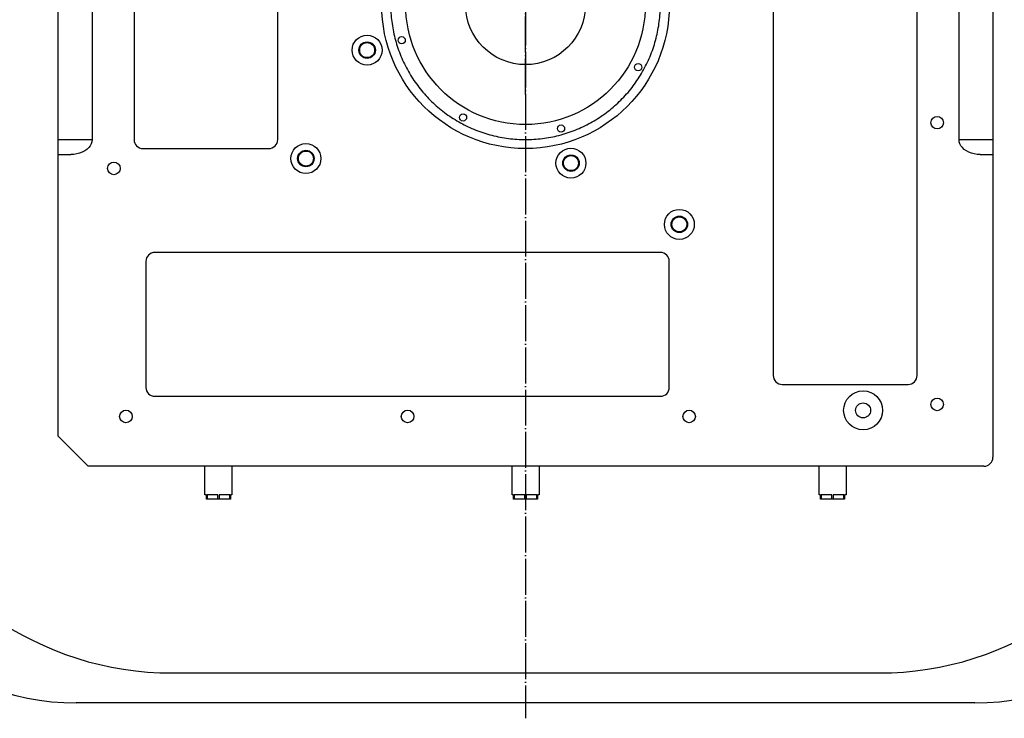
# Model space of a CAD drawing. Extents: x -1763 to 4575, y -3429 to 1051.
# Tile 14 of 80: x -169 to 160, y -1960 to -1727. Entities that reach past the tile are written whole.
import ezdxf

# ---------------------------------------------------------------- set-up
doc = ezdxf.new("R2010")
doc.units = 0
doc.linetypes.add('DOT_CENTER', pattern=[14, 12, -1, 0, -1])
doc.layers.get('0').update_dxf_attribs({"linetype": 'CONTINUOUS'})
doc.layers.add('1', color=7, linetype='CONTINUOUS')

# ---------------------------------------------------------------- blocks, each defined once
blk = doc.blocks.new('HEADPLATE_TSK', base_point=(-401.37, -2707.76))
at = {"layer": '1', "color": 1, "linetype": 'DOT_CENTER'}
blk.add_line((0, -1483.75), (0, -1960), dxfattribs=at)
at = {"layer": '1', "color": 7, "linetype": 'CONTINUOUS'}
for p, q in [((-118, -1944.88), (118, -1944.88)), ((150, -1954.88), (-150, -1954.88))]:
    blk.add_line(p, q, dxfattribs=at)
for centre, radius, start, end in [((-150, -1871.88), 83, -177.2638, -90), ((-118, -1839.88), 105, -159.6, -90), ((118, -1839.88), 105, -90, -20.4), ((150, -1871.88), 83, -90, -3.1771)]:
    blk.add_arc(centre, radius, start, end, dxfattribs=at)
blk = doc.blocks.new('BODY_LINES__291', base_point=(-20, -1741.88))
at = {"layer": '1', "color": 1, "linetype": 'DOT_CENTER'}
for p, q in [((0, -1751.88), (0, -1691.88)), ((-30, -1721.88), (30, -1721.88))]:
    blk.add_line(p, q, dxfattribs=at)
at = {"layer": '1', "color": 2, "linetype": 'CONTINUOUS'}
blk.add_circle((0, -1721.88), 20, dxfattribs=at)
blk = doc.blocks.new('_B_B104__292', base_point=(-20, -1741.88))
at = {"layer": '1'}
blk.add_blockref('BODY_LINES__291', (-20, -1741.88), dxfattribs=at)
blk = doc.blocks.new('_I_PROBECARD__293', base_point=(-20, -1741.88))
at = {"layer": '1'}
blk.add_blockref('_B_B104__292', (-20, -1741.88), dxfattribs=at)
blk = doc.blocks.new('BODY_LINES__294', base_point=(-42.53, -1764.41))
at = {"layer": '1', "color": 5, "linetype": 'CONTINUOUS'}
for centre, radius in [((0, -1721.88), 40), ((-11.85, -1680.54), 1.2), ((20.85, -1684.27), 1.2), ((-37.61, -1701.03), 1.2), ((41.33, -1710.03), 1.2), ((-41.33, -1733.73), 1.2), ((37.61, -1742.73), 1.2), ((-20.85, -1759.49), 1.2), ((11.85, -1763.21), 1.2)]:
    blk.add_circle(centre, radius, dxfattribs=at)
blk = doc.blocks.new('_B_B103__295', base_point=(-42.53, -1764.41))
at = {"layer": '1'}
blk.add_blockref('BODY_LINES__294', (-42.53, -1764.41), dxfattribs=at)
blk = doc.blocks.new('_I_PC_STIFFENER__296', base_point=(-42.53, -1764.41))
at = {"layer": '1'}
blk.add_blockref('_B_B103__295', (-42.53, -1764.41), dxfattribs=at)
blk = doc.blocks.new('_A_A8__297', base_point=(-42.53, -1764.41))
at = {"layer": '1'}
for name, p in [('_I_PC_STIFFENER__296', (-42.53, -1764.41)), ('_I_PROBECARD__293', (-20, -1741.88))]:
    blk.add_blockref(name, p, dxfattribs=at)
blk = doc.blocks.new('_I_I13__298', base_point=(-42.53, -1764.41))
at = {"layer": '1'}
blk.add_blockref('_A_A8__297', (-42.53, -1764.41), dxfattribs=at)
blk = doc.blocks.new('BODY_LINES__299', base_point=(-75.81, -1797.69))
at = {"layer": '1', "color": 4, "linetype": 'CONTINUOUS'}
for centre in [(-51.34, -1648.56), (-15.16, -1669.01), (73.31, -1670.54), (52.87, -1706.72), (-52.87, -1737.04), (-73.31, -1773.21), (15.16, -1774.75), (51.34, -1795.19)]:
    blk.add_circle(centre, 2.5, dxfattribs=at)
blk = doc.blocks.new('_B_B96__300', base_point=(-75.81, -1797.69))
at = {"layer": '1'}
blk.add_blockref('BODY_LINES__299', (-75.81, -1797.69), dxfattribs=at)
blk = doc.blocks.new('_I_I3__301', base_point=(-75.81, -1797.69))
at = {"layer": '1'}
blk.add_blockref('_B_B96__300', (-75.81, -1797.69), dxfattribs=at)
blk = doc.blocks.new('BODY_LINES__302', base_point=(-45, -1766.88))
at = {"layer": '1', "color": 6, "linetype": 'CONTINUOUS'}
for start, end in [(108.8712, 112.4712), (105.2712, 108.8712), (101.6712, 105.2712), (100.9424, 101.6712), (98.0712, 100.9424), (94.4712, 98.0712), (90.8712, 94.4712), (87.2712, 90.8712), (83.6712, 87.2712), (80.0712, 83.6712), (76.4712, 80.0712), (72.8712, 76.4712), (69.2712, 72.8712), (116.0712, 119.6712), (112.4712, 116.0712), (65.6712, 69.2712), (62.0712, 65.6712), (58.4712, 62.0712), (126.8712, 130.4712), (123.2712, 126.8712), (119.6712, 123.2712), (54.8712, 58.4712), (51.2712, 54.8712), (130.4712, 134.0712), (47.6712, 51.2712), (44.0712, 47.6712), (137.6712, 141.2712), (134.0712, 137.6712), (40.4712, 44.0712), (141.2712, 144.8712), (36.8712, 40.4712), (33.2712, 36.8712), (148.4712, 152.0712), (144.8712, 148.4712), (29.6712, 33.2712), (152.0712, 155.6712), (26.0712, 29.6712), (22.4712, 26.0712), (155.6712, 159.2712), (18.8712, 22.4712), (162.8712, 166.4712), (159.2712, 162.8712), (15.2712, 18.8712), (166.4712, 170.0712), (11.6712, 15.2712), (170.0712, 173.6712), (8.0712, 11.6712), (173.6712, 177.2712), (4.4712, 8.0712), (0.8712, 4.4712), (177.2712, -179.1288), (-2.7288, 0.8712), (-179.1288, -175.5288), (-6.3288, -2.7288), (-175.5288, -171.9288), (-171.9288, -168.3288), (-9.9288, -6.3288), (-168.3288, -164.7288), (-13.5288, -9.9288), (-164.7288, -161.1288), (-20.7288, -17.1288), (-17.1288, -13.5288), (-161.1288, -157.5288), (-24.3288, -20.7288), (-157.5288, -153.9288), (-153.9288, -150.3288), (-27.9288, -24.3288), (-150.3288, -146.7288), (-31.5288, -27.9288), (-146.7288, -143.1288), (-38.7288, -35.1288), (-35.1288, -31.5288), (-143.1288, -139.5288), (-139.5288, -135.9288), (-42.3288, -38.7288), (-135.9288, -132.3288), (-49.5288, -45.9288), (-45.9288, -42.3288), (-132.3288, -128.7288), (-128.7288, -125.1288), (-56.7288, -53.1288), (-53.1288, -49.5288), (-125.1288, -121.5288), (-121.5288, -117.9288), (-63.9288, -60.3288), (-60.3288, -56.7288), (-117.9288, -114.3288), (-114.3288, -110.7288), (-110.7288, -107.1288), (-74.7288, -71.1288), (-71.1288, -67.5288), (-67.5288, -63.9288), (-107.1288, -103.5288), (-103.5288, -99.9288), (-99.9288, -96.3288), (-96.3288, -92.7288), (-92.7288, -89.1288), (-89.1288, -85.5288), (-85.5288, -81.9288), (-81.9288, -78.3288), (-78.3288, -74.7288)]:
    blk.add_arc((0, -1721.88), 45, start, end, dxfattribs=at)
blk = doc.blocks.new('_B_B95__303', base_point=(-45, -1766.88))
at = {"layer": '1'}
blk.add_blockref('BODY_LINES__302', (-45, -1766.88), dxfattribs=at)
blk = doc.blocks.new('_I_I2__304', base_point=(-45, -1766.88))
at = {"layer": '1'}
blk.add_blockref('_B_B95__303', (-45, -1766.88), dxfattribs=at)
blk = doc.blocks.new('BODY_LINES__305', base_point=(-115.18, -1859.75))
at = {"layer": '1', "color": 3, "linetype": 'CONTINUOUS'}
blk.add_circle((112.68, -1857.25), 2.5, dxfattribs=at)
for centre, start, end in [((-52.87, -1737.04), 134, 137.6), ((-52.87, -1737.04), 130.4, 134), ((-52.87, -1737.04), 126.8, 130.4), ((-52.87, -1737.04), 123.2, 126.8), ((-52.87, -1737.04), 119.6, 123.2), ((-52.87, -1737.04), 116, 119.6), ((-52.87, -1737.04), 112.4, 116), ((-52.87, -1737.04), 108.8, 112.4), ((-52.87, -1737.04), 105.2, 108.8), ((-52.87, -1737.04), 101.6, 105.2), ((-52.87, -1737.04), 98, 101.6), ((-52.87, -1737.04), 94.4, 98), ((-52.87, -1737.04), 90.8, 94.4), ((-52.87, -1737.04), 90, 90.8), ((-52.87, -1737.04), 87.2, 90), ((-52.87, -1737.04), 83.6, 87.2), ((-52.87, -1737.04), 80, 83.6), ((-52.87, -1737.04), 76.4, 80), ((-52.87, -1737.04), 72.8, 76.4), ((-52.87, -1737.04), 69.2, 72.8), ((-52.87, -1737.04), 65.6, 69.2), ((-52.87, -1737.04), 62, 65.6), ((-52.87, -1737.04), 58.4, 62), ((-52.87, -1737.04), 54.8, 58.4), ((-52.87, -1737.04), 51.2, 54.8), ((-52.87, -1737.04), 47.6, 51.2), ((-52.87, -1737.04), 44, 47.6), ((-52.87, -1737.04), 173.6, 177.2), ((-52.87, -1737.04), 177.2, -179.2), ((-52.87, -1737.04), -179.2, -175.6), ((-52.87, -1737.04), -175.6, -172), ((-52.87, -1737.04), 170, 173.6), ((-52.87, -1737.04), -172, -168.4), ((-52.87, -1737.04), 166.4, 170), ((-52.87, -1737.04), -168.4, -164.8), ((-52.87, -1737.04), 162.8, 166.4), ((-52.87, -1737.04), -164.8, -161.2), ((-52.87, -1737.04), 159.2, 162.8), ((-52.87, -1737.04), -161.2, -157.6), ((-52.87, -1737.04), 155.6, 159.2), ((-52.87, -1737.04), -157.6, -154), ((-52.87, -1737.04), 152, 155.6), ((-52.87, -1737.04), -154, -150.4), ((-52.87, -1737.04), 148.4, 152), ((-52.87, -1737.04), -150.4, -146.8), ((-52.87, -1737.04), 144.8, 148.4), ((-52.87, -1737.04), -146.8, -143.2), ((-52.87, -1737.04), 141.2, 144.8), ((-52.87, -1737.04), 137.6, 141.2), ((-52.87, -1737.04), 40.4, 44), ((-52.87, -1737.04), 36.8, 40.4), ((-52.87, -1737.04), 33.2, 36.8), ((-52.87, -1737.04), -35.2, -31.6), ((-52.87, -1737.04), 29.6, 33.2), ((-52.87, -1737.04), -31.6, -28), ((-52.87, -1737.04), 26, 29.6), ((-52.87, -1737.04), -28, -24.4), ((-52.87, -1737.04), 22.4, 26), ((-52.87, -1737.04), -24.4, -20.8), ((-52.87, -1737.04), 18.8, 22.4), ((-52.87, -1737.04), -20.8, -17.2), ((-52.87, -1737.04), 15.2, 18.8), ((-52.87, -1737.04), -17.2, -13.6), ((-52.87, -1737.04), 11.6, 15.2), ((-52.87, -1737.04), -13.6, -10), ((-52.87, -1737.04), 8, 11.6), ((-52.87, -1737.04), -10, -6.4), ((-52.87, -1737.04), 4.4, 8), ((-52.87, -1737.04), -6.4, -2.8), ((-52.87, -1737.04), 0.8, 4.4), ((-52.87, -1737.04), -2.8, 0.8), ((-52.87, -1737.04), -143.2, -139.6), ((-52.87, -1737.04), -139.6, -136), ((-52.87, -1737.04), -136, -132.4), ((-52.87, -1737.04), -132.4, -128.8), ((-52.87, -1737.04), -128.8, -125.2), ((-52.87, -1737.04), -125.2, -121.6), ((-52.87, -1737.04), -121.6, -118), ((-52.87, -1737.04), -118, -114.4), ((-52.87, -1737.04), -114.4, -110.8), ((-52.87, -1737.04), -110.8, -107.2), ((-52.87, -1737.04), -107.2, -103.6), ((-52.87, -1737.04), -103.6, -100), ((-52.87, -1737.04), -100, -96.4), ((-52.87, -1737.04), -96.4, -92.8), ((-52.87, -1737.04), -92.8, -89.2), ((-52.87, -1737.04), -89.2, -85.6), ((-52.87, -1737.04), -85.6, -82), ((-52.87, -1737.04), -82, -78.4), ((-52.87, -1737.04), -78.4, -74.8), ((-52.87, -1737.04), -74.8, -71.2), ((-52.87, -1737.04), -71.2, -67.6), ((-52.87, -1737.04), -67.6, -64), ((-52.87, -1737.04), -64, -60.4), ((-52.87, -1737.04), -60.4, -56.8), ((-52.87, -1737.04), -56.8, -53.2), ((-52.87, -1737.04), -53.2, -49.6), ((-52.87, -1737.04), -49.6, -46), ((-52.87, -1737.04), -46, -42.4), ((-52.87, -1737.04), -42.4, -38.8), ((-52.87, -1737.04), -38.8, -35.2), ((-73.31, -1773.21), 134, 137.6), ((-73.31, -1773.21), 130.4, 134), ((-73.31, -1773.21), 126.8, 130.4), ((-73.31, -1773.21), 123.2, 126.8), ((-73.31, -1773.21), 119.6, 123.2), ((-73.31, -1773.21), 116, 119.6), ((-73.31, -1773.21), 112.4, 116), ((-73.31, -1773.21), 108.8, 112.4), ((-73.31, -1773.21), 105.2, 108.8), ((-73.31, -1773.21), 101.6, 105.2), ((-73.31, -1773.21), 98, 101.6), ((-73.31, -1773.21), 94.4, 98), ((-73.31, -1773.21), 90.8, 94.4), ((-73.31, -1773.21), 90, 90.8), ((-73.31, -1773.21), 87.2, 90), ((-73.31, -1773.21), 83.6, 87.2), ((-73.31, -1773.21), 80, 83.6), ((-73.31, -1773.21), 76.4, 80), ((-73.31, -1773.21), 72.8, 76.4), ((-73.31, -1773.21), 69.2, 72.8), ((-73.31, -1773.21), 65.6, 69.2), ((-73.31, -1773.21), 62, 65.6), ((-73.31, -1773.21), 58.4, 62), ((-73.31, -1773.21), 54.8, 58.4), ((-73.31, -1773.21), 51.2, 54.8), ((-73.31, -1773.21), 47.6, 51.2), ((-73.31, -1773.21), 44, 47.6), ((-73.31, -1773.21), 173.6, 177.2), ((-73.31, -1773.21), 177.2, -179.2), ((-73.31, -1773.21), -179.2, -175.6), ((-73.31, -1773.21), -175.6, -172), ((-73.31, -1773.21), 170, 173.6), ((-73.31, -1773.21), -172, -168.4), ((-73.31, -1773.21), 166.4, 170), ((-73.31, -1773.21), -168.4, -164.8), ((-73.31, -1773.21), 162.8, 166.4), ((-73.31, -1773.21), -164.8, -161.2), ((-73.31, -1773.21), 159.2, 162.8), ((-73.31, -1773.21), -161.2, -157.6), ((-73.31, -1773.21), 155.6, 159.2), ((-73.31, -1773.21), -157.6, -154), ((-73.31, -1773.21), 152, 155.6), ((-73.31, -1773.21), -154, -150.4), ((-73.31, -1773.21), 148.4, 152), ((-73.31, -1773.21), -150.4, -146.8), ((-73.31, -1773.21), 144.8, 148.4), ((-73.31, -1773.21), -146.8, -143.2), ((-73.31, -1773.21), 141.2, 144.8), ((-73.31, -1773.21), 137.6, 141.2), ((-73.31, -1773.21), 40.4, 44), ((-73.31, -1773.21), 36.8, 40.4), ((-73.31, -1773.21), 33.2, 36.8), ((-73.31, -1773.21), -35.2, -31.6), ((-73.31, -1773.21), 29.6, 33.2), ((-73.31, -1773.21), -31.6, -28), ((-73.31, -1773.21), 26, 29.6), ((-73.31, -1773.21), -28, -24.4), ((-73.31, -1773.21), 22.4, 26), ((-73.31, -1773.21), -24.4, -20.8), ((-73.31, -1773.21), 18.8, 22.4), ((-73.31, -1773.21), -20.8, -17.2), ((-73.31, -1773.21), 15.2, 18.8), ((-73.31, -1773.21), -17.2, -13.6), ((-73.31, -1773.21), 11.6, 15.2), ((-73.31, -1773.21), -13.6, -10), ((-73.31, -1773.21), 8, 11.6), ((-73.31, -1773.21), -10, -6.4), ((-73.31, -1773.21), 4.4, 8), ((-73.31, -1773.21), -6.4, -2.8), ((-73.31, -1773.21), 0.8, 4.4), ((-73.31, -1773.21), -2.8, 0.8), ((15.16, -1774.75), 175.4, 179), ((15.16, -1774.75), 171.8, 175.4), ((15.16, -1774.75), 168.2, 171.8), ((15.16, -1774.75), 164.6, 168.2), ((15.16, -1774.75), 161, 164.6), ((15.16, -1774.75), 157.4, 161), ((15.16, -1774.75), 153.8, 157.4), ((15.16, -1774.75), 150.2, 153.8), ((15.16, -1774.75), 146.6, 150.2), ((15.16, -1774.75), 143, 146.6), ((15.16, -1774.75), 139.4, 143), ((15.16, -1774.75), 135.8, 139.4), ((15.16, -1774.75), 132.2, 135.8), ((15.16, -1774.75), 128.6, 132.2), ((15.16, -1774.75), 125, 128.6), ((15.16, -1774.75), 121.4, 125), ((15.16, -1774.75), 117.8, 121.4), ((15.16, -1774.75), 114.2, 117.8), ((15.16, -1774.75), 110.6, 114.2), ((15.16, -1774.75), 107, 110.6), ((15.16, -1774.75), 103.4, 107), ((15.16, -1774.75), 99.8, 103.4), ((15.16, -1774.75), 96.2, 99.8), ((15.16, -1774.75), 92.6, 96.2), ((15.16, -1774.75), 90, 92.6), ((15.16, -1774.75), 89, 90), ((15.16, -1774.75), 85.4, 89), ((15.16, -1774.75), 81.8, 85.4), ((15.16, -1774.75), 78.2, 81.8), ((15.16, -1774.75), 74.6, 78.2), ((15.16, -1774.75), 71, 74.6), ((15.16, -1774.75), 67.4, 71), ((15.16, -1774.75), 63.8, 67.4), ((15.16, -1774.75), 60.2, 63.8), ((15.16, -1774.75), 56.6, 60.2), ((15.16, -1774.75), 53, 56.6), ((15.16, -1774.75), 49.4, 53), ((15.16, -1774.75), 45.8, 49.4), ((15.16, -1774.75), 42.2, 45.8), ((15.16, -1774.75), 38.6, 42.2), ((15.16, -1774.75), 35, 38.6), ((15.16, -1774.75), 31.4, 35), ((15.16, -1774.75), 27.8, 31.4), ((15.16, -1774.75), 24.2, 27.8), ((15.16, -1774.75), 20.6, 24.2), ((15.16, -1774.75), 17, 20.6), ((15.16, -1774.75), 13.4, 17), ((15.16, -1774.75), 9.8, 13.4), ((15.16, -1774.75), 6.2, 9.8), ((15.16, -1774.75), 2.6, 6.2), ((15.16, -1774.75), -1, 2.6), ((-73.31, -1773.21), -143.2, -139.6), ((-73.31, -1773.21), -139.6, -136), ((-73.31, -1773.21), -136, -132.4), ((-73.31, -1773.21), -132.4, -128.8), ((-73.31, -1773.21), -128.8, -125.2), ((-73.31, -1773.21), -125.2, -121.6), ((-73.31, -1773.21), -121.6, -118), ((-73.31, -1773.21), -118, -114.4), ((-73.31, -1773.21), -114.4, -110.8), ((-73.31, -1773.21), -110.8, -107.2), ((-73.31, -1773.21), -107.2, -103.6), ((-73.31, -1773.21), -103.6, -100), ((-73.31, -1773.21), -100, -96.4), ((-73.31, -1773.21), -96.4, -92.8), ((-73.31, -1773.21), -92.8, -89.2), ((-73.31, -1773.21), -89.2, -85.6), ((-73.31, -1773.21), -85.6, -82), ((-73.31, -1773.21), -82, -78.4), ((-73.31, -1773.21), -78.4, -74.8), ((-73.31, -1773.21), -74.8, -71.2), ((-73.31, -1773.21), -71.2, -67.6), ((-73.31, -1773.21), -67.6, -64), ((-73.31, -1773.21), -64, -60.4), ((-73.31, -1773.21), -60.4, -56.8), ((-73.31, -1773.21), -56.8, -53.2), ((-73.31, -1773.21), -53.2, -49.6), ((-73.31, -1773.21), -49.6, -46), ((-73.31, -1773.21), -46, -42.4), ((-73.31, -1773.21), -42.4, -38.8), ((-73.31, -1773.21), -38.8, -35.2), ((15.16, -1774.75), 179, -177.4), ((15.16, -1774.75), -177.4, -173.8), ((15.16, -1774.75), -173.8, -170.2), ((15.16, -1774.75), -170.2, -166.6), ((15.16, -1774.75), -166.6, -163), ((15.16, -1774.75), -163, -159.4), ((15.16, -1774.75), -159.4, -155.8), ((15.16, -1774.75), -155.8, -152.2), ((15.16, -1774.75), -152.2, -148.6), ((15.16, -1774.75), -148.6, -145), ((15.16, -1774.75), -145, -141.4), ((15.16, -1774.75), -141.4, -137.8), ((15.16, -1774.75), -137.8, -134.2), ((15.16, -1774.75), -134.2, -130.6), ((15.16, -1774.75), -130.6, -127), ((15.16, -1774.75), -127, -123.4), ((15.16, -1774.75), -123.4, -119.8), ((15.16, -1774.75), -119.8, -116.2), ((15.16, -1774.75), -116.2, -112.6), ((15.16, -1774.75), -112.6, -109), ((15.16, -1774.75), -109, -105.4), ((15.16, -1774.75), -105.4, -101.8), ((15.16, -1774.75), -101.8, -98.2), ((15.16, -1774.75), -98.2, -94.6), ((15.16, -1774.75), -94.6, -91), ((15.16, -1774.75), -91, -87.4), ((15.16, -1774.75), -87.4, -83.8), ((15.16, -1774.75), -83.8, -80.2), ((15.16, -1774.75), -80.2, -76.6), ((15.16, -1774.75), -76.6, -73), ((15.16, -1774.75), -73, -69.4), ((15.16, -1774.75), -69.4, -65.8), ((15.16, -1774.75), -65.8, -62.2), ((15.16, -1774.75), -62.2, -58.6), ((15.16, -1774.75), -58.6, -55), ((15.16, -1774.75), -55, -51.4), ((15.16, -1774.75), -51.4, -47.8), ((15.16, -1774.75), -47.8, -44.2), ((15.16, -1774.75), -44.2, -40.6), ((15.16, -1774.75), -40.6, -37), ((15.16, -1774.75), -37, -33.4), ((15.16, -1774.75), -33.4, -29.8), ((15.16, -1774.75), -29.8, -26.2), ((15.16, -1774.75), -26.2, -22.6), ((15.16, -1774.75), -22.6, -19), ((15.16, -1774.75), -19, -15.4), ((15.16, -1774.75), -15.4, -11.8), ((15.16, -1774.75), -11.8, -8.2), ((15.16, -1774.75), -8.2, -4.6), ((15.16, -1774.75), -4.6, -1), ((51.34, -1795.19), 161, 164.6), ((51.34, -1795.19), 157.4, 161), ((51.34, -1795.19), 153.8, 157.4), ((51.34, -1795.19), 150.2, 153.8), ((51.34, -1795.19), 146.6, 150.2), ((51.34, -1795.19), 143, 146.6), ((51.34, -1795.19), 139.4, 143), ((51.34, -1795.19), 135.8, 139.4), ((51.34, -1795.19), 132.2, 135.8), ((51.34, -1795.19), 128.6, 132.2), ((51.34, -1795.19), 125, 128.6), ((51.34, -1795.19), 121.4, 125), ((51.34, -1795.19), 117.8, 121.4), ((51.34, -1795.19), 114.2, 117.8), ((51.34, -1795.19), 110.6, 114.2), ((51.34, -1795.19), 107, 110.6), ((51.34, -1795.19), 103.4, 107), ((51.34, -1795.19), 99.8, 103.4), ((51.34, -1795.19), 96.2, 99.8), ((51.34, -1795.19), 92.6, 96.2), ((51.34, -1795.19), 90, 92.6), ((51.34, -1795.19), 89, 90), ((51.34, -1795.19), 85.4, 89), ((51.34, -1795.19), 81.8, 85.4), ((51.34, -1795.19), 78.2, 81.8), ((51.34, -1795.19), 74.6, 78.2), ((51.34, -1795.19), 71, 74.6), ((51.34, -1795.19), 67.4, 71), ((51.34, -1795.19), 63.8, 67.4), ((51.34, -1795.19), 60.2, 63.8), ((51.34, -1795.19), 56.6, 60.2), ((51.34, -1795.19), 53, 56.6), ((51.34, -1795.19), 49.4, 53), ((51.34, -1795.19), 45.8, 49.4), ((51.34, -1795.19), 42.2, 45.8), ((51.34, -1795.19), 38.6, 42.2), ((51.34, -1795.19), 35, 38.6), ((51.34, -1795.19), 31.4, 35), ((51.34, -1795.19), 27.8, 31.4), ((51.34, -1795.19), 24.2, 27.8), ((51.34, -1795.19), 20.6, 24.2), ((51.34, -1795.19), 17, 20.6), ((51.34, -1795.19), 171.8, 175.4), ((51.34, -1795.19), 175.4, 179), ((51.34, -1795.19), 179, -177.4), ((51.34, -1795.19), -177.4, -173.8), ((51.34, -1795.19), -173.8, -170.2), ((51.34, -1795.19), 168.2, 171.8), ((51.34, -1795.19), -170.2, -166.6), ((51.34, -1795.19), 164.6, 168.2), ((51.34, -1795.19), -166.6, -163), ((51.34, -1795.19), -163, -159.4), ((51.34, -1795.19), -159.4, -155.8), ((51.34, -1795.19), -155.8, -152.2), ((51.34, -1795.19), -152.2, -148.6), ((51.34, -1795.19), -148.6, -145), ((51.34, -1795.19), -145, -141.4), ((51.34, -1795.19), -141.4, -137.8), ((51.34, -1795.19), -137.8, -134.2), ((51.34, -1795.19), -134.2, -130.6), ((51.34, -1795.19), -130.6, -127), ((51.34, -1795.19), -127, -123.4), ((51.34, -1795.19), -123.4, -119.8), ((51.34, -1795.19), -119.8, -116.2), ((51.34, -1795.19), -116.2, -112.6), ((51.34, -1795.19), -112.6, -109), ((51.34, -1795.19), -73, -69.4), ((51.34, -1795.19), -69.4, -65.8), ((51.34, -1795.19), -65.8, -62.2), ((51.34, -1795.19), -62.2, -58.6), ((51.34, -1795.19), -58.6, -55), ((51.34, -1795.19), -55, -51.4), ((51.34, -1795.19), -51.4, -47.8), ((51.34, -1795.19), -47.8, -44.2), ((51.34, -1795.19), -44.2, -40.6), ((51.34, -1795.19), -40.6, -37), ((51.34, -1795.19), -37, -33.4), ((51.34, -1795.19), -33.4, -29.8), ((51.34, -1795.19), -29.8, -26.2), ((51.34, -1795.19), -26.2, -22.6), ((51.34, -1795.19), -22.6, -19), ((51.34, -1795.19), -19, -15.4), ((51.34, -1795.19), 13.4, 17), ((51.34, -1795.19), -15.4, -11.8), ((51.34, -1795.19), 9.8, 13.4), ((51.34, -1795.19), -11.8, -8.2), ((51.34, -1795.19), 6.2, 9.8), ((51.34, -1795.19), -8.2, -4.6), ((51.34, -1795.19), 2.6, 6.2), ((51.34, -1795.19), -1, 2.6), ((51.34, -1795.19), -4.6, -1), ((51.34, -1795.19), -109, -105.4), ((51.34, -1795.19), -105.4, -101.8), ((51.34, -1795.19), -101.8, -98.2), ((51.34, -1795.19), -98.2, -94.6), ((51.34, -1795.19), -94.6, -91), ((51.34, -1795.19), -91, -87.4), ((51.34, -1795.19), -87.4, -83.8), ((51.34, -1795.19), -83.8, -80.2), ((51.34, -1795.19), -80.2, -76.6), ((51.34, -1795.19), -76.6, -73)]:
    blk.add_arc(centre, 2.6, start, end, dxfattribs=at)
blk = doc.blocks.new('_B_B94__306', base_point=(-115.18, -1859.75))
at = {"layer": '1'}
blk.add_blockref('BODY_LINES__305', (-115.18, -1859.75), dxfattribs=at)
blk = doc.blocks.new('_I_I1__307', base_point=(-115.18, -1859.75))
at = {"layer": '1'}
blk.add_blockref('_B_B94__306', (-115.18, -1859.75), dxfattribs=at)
blk = doc.blocks.new('BODY_LINES__308', base_point=(-156, -1886.88))
at = {"layer": '1', "color": 1, "linetype": 'CONTINUOUS'}
for p, q in [((-130.68, -1598.15), (-130.68, -1766.87)), ((-82.68, -1766.87), (-82.68, -1598.15)), ((-156, -1766.88), (-156, -1676.88)), ((-144.69, -1676.88), (-144.69, -1766.88)), ((82.68, -1676.89), (82.68, -1845.61)), ((130.68, -1845.61), (130.68, -1676.89)), ((144.69, -1766.88), (144.69, -1676.88)), ((156, -1676.88), (156, -1766.88)), ((-156, -1766.88), (-144.69, -1766.88)), ((-156, -1767.59), (-156, -1766.88)), ((-156, -1768.29), (-156, -1767.59)), ((-144.76, -1767.59), (-144.97, -1768.29)), ((-144.69, -1766.88), (-144.76, -1767.59)), ((144.76, -1767.59), (144.69, -1766.88)), ((144.69, -1766.88), (156, -1766.88)), ((144.97, -1768.29), (144.76, -1767.59)), ((156, -1766.88), (156, -1767.59)), ((156, -1767.59), (156, -1768.29)), ((-156, -1768.96), (-156, -1768.29)), ((-156, -1769.58), (-156, -1768.96)), ((-156, -1770.15), (-156, -1769.58)), ((-156, -1770.66), (-156, -1770.15)), ((-156, -1771.09), (-156, -1770.66)), ((-156, -1771.43), (-156, -1771.09)), ((-147.93, -1771.09), (-148.82, -1771.43)), ((-147.13, -1770.66), (-147.93, -1771.09)), ((-146.41, -1770.15), (-147.13, -1770.66)), ((-145.81, -1769.58), (-146.41, -1770.15)), ((-145.33, -1768.96), (-145.81, -1769.58)), ((-144.97, -1768.29), (-145.33, -1768.96)), ((-127.68, -1769.87), (-85.68, -1769.87)), ((145.33, -1768.96), (144.97, -1768.29)), ((145.81, -1769.58), (145.33, -1768.96)), ((146.41, -1770.15), (145.81, -1769.58)), ((147.13, -1770.66), (146.41, -1770.15)), ((147.93, -1771.09), (147.13, -1770.66)), ((148.82, -1771.43), (147.93, -1771.09)), ((156, -1768.29), (156, -1768.96)), ((156, -1768.96), (156, -1769.58)), ((156, -1769.58), (156, -1770.15)), ((156, -1770.15), (156, -1770.66)), ((156, -1770.66), (156, -1771.09)), ((156, -1771.09), (156, -1771.43)), ((-156, -1771.68), (-156, -1771.43)), ((-156, -1771.83), (-156, -1771.68)), ((-156, -1771.88), (-156, -1771.83)), ((-156, -1865.88), (-156, -1771.88)), ((-156, -1771.88), (-151.76, -1771.88)), ((-150.75, -1771.83), (-151.76, -1771.88)), ((-149.77, -1771.68), (-150.75, -1771.83)), ((-148.82, -1771.43), (-149.77, -1771.68)), ((149.77, -1771.68), (148.82, -1771.43)), ((150.75, -1771.83), (149.77, -1771.68)), ((151.76, -1771.88), (150.75, -1771.83)), ((151.76, -1771.88), (156, -1771.88)), ((156, -1771.43), (156, -1771.68)), ((156, -1771.68), (156, -1771.83)), ((156, -1771.83), (156, -1771.88)), ((156, -1771.88), (156, -1872.88)), ((44.99, -1804.56), (-123.73, -1804.56)), ((-126.73, -1807.56), (-126.73, -1849.56)), ((47.99, -1849.56), (47.99, -1807.56)), ((85.68, -1848.61), (127.68, -1848.61)), ((-123.73, -1852.56), (44.99, -1852.56)), ((-146, -1875.88), (-156, -1865.88)), ((153, -1875.88), (-146, -1875.88)), ((-107, -1885.38), (-107, -1875.88)), ((-98, -1875.88), (-98, -1885.38)), ((-4.5, -1885.38), (-4.5, -1875.88)), ((4.5, -1875.88), (4.5, -1885.38)), ((98, -1885.38), (98, -1875.88)), ((107, -1875.88), (107, -1885.38)), ((-106.5, -1885.38), (-107, -1885.38)), ((-106.5, -1886.88), (-106.5, -1885.38)), ((-106.29, -1885.38), (-106.29, -1886.88)), ((-102.71, -1885.38), (-106.29, -1885.38)), ((-102.71, -1886.88), (-102.71, -1885.38)), ((-102.29, -1885.38), (-102.29, -1886.88)), ((-98.71, -1885.38), (-102.29, -1885.38)), ((-98.71, -1886.88), (-98.71, -1885.38)), ((-98, -1885.38), (-98.5, -1885.38)), ((-98.5, -1885.38), (-98.5, -1886.88)), ((-4, -1885.38), (-4.5, -1885.38)), ((-4, -1886.88), (-4, -1885.38)), ((-3.79, -1885.38), (-3.79, -1886.88)), ((-0.21, -1885.38), (-3.79, -1885.38)), ((-0.21, -1886.88), (-0.21, -1885.38)), ((0.21, -1885.38), (0.21, -1886.88)), ((3.79, -1885.38), (0.21, -1885.38)), ((3.79, -1886.88), (3.79, -1885.38)), ((4.5, -1885.38), (4, -1885.38)), ((4, -1885.38), (4, -1886.88)), ((98.5, -1885.38), (98, -1885.38)), ((98.5, -1886.88), (98.5, -1885.38)), ((98.71, -1885.38), (98.71, -1886.88)), ((102.29, -1885.38), (98.71, -1885.38)), ((102.29, -1886.88), (102.29, -1885.38)), ((102.71, -1885.38), (102.71, -1886.88)), ((106.29, -1885.38), (102.71, -1885.38)), ((106.29, -1886.88), (106.29, -1885.38)), ((107, -1885.38), (106.5, -1885.38)), ((106.5, -1885.38), (106.5, -1886.88)), ((-106.29, -1886.88), (-106.5, -1886.88)), ((-102.71, -1886.88), (-106.29, -1886.88)), ((-102.29, -1886.88), (-102.71, -1886.88)), ((-98.71, -1886.88), (-102.29, -1886.88)), ((-98.5, -1886.88), (-98.71, -1886.88)), ((-3.79, -1886.88), (-4, -1886.88)), ((-0.21, -1886.88), (-3.79, -1886.88)), ((0.21, -1886.88), (-0.21, -1886.88)), ((3.79, -1886.88), (0.21, -1886.88)), ((4, -1886.88), (3.79, -1886.88)), ((98.71, -1886.88), (98.5, -1886.88)), ((102.29, -1886.88), (98.71, -1886.88)), ((102.71, -1886.88), (102.29, -1886.88)), ((106.29, -1886.88), (102.71, -1886.88)), ((106.5, -1886.88), (106.29, -1886.88))]:
    blk.add_line(p, q, dxfattribs=at)
for centre, radius in [((0, -1721.88), 48), ((-52.87, -1737.04), 5), ((-52.87, -1737.04), 2.75), ((137.4, -1761.25), 2.1), ((-73.31, -1773.21), 5), ((-73.31, -1773.21), 2.75), ((15.16, -1774.75), 5), ((-137.4, -1776.51), 2.1), ((15.16, -1774.75), 2.75), ((51.34, -1795.19), 5), ((51.34, -1795.19), 2.75), ((112.68, -1857.25), 6.5), ((137.4, -1855.25), 2.1), ((-133.37, -1859.28), 2.1), ((-39.37, -1859.28), 2.1), ((54.63, -1859.28), 2.1)]:
    blk.add_circle(centre, radius, dxfattribs=at)
for centre, start, end in [((-127.68, -1766.87), 180, -90), ((-85.68, -1766.87), -90, 0), ((-123.73, -1807.56), 90, 180), ((44.99, -1807.56), 0, 90), ((85.68, -1845.61), 180, -90), ((127.68, -1845.61), -90, 0), ((-123.73, -1849.56), 180, -90), ((44.99, -1849.56), -90, 0), ((153, -1872.88), -90, 0)]:
    blk.add_arc(centre, 3, start, end, dxfattribs=at)
blk = doc.blocks.new('_B_B93__309', base_point=(-156, -1886.88))
at = {"layer": '1'}
blk.add_blockref('BODY_LINES__308', (-156, -1886.88), dxfattribs=at)
blk = doc.blocks.new('_I_I0__310', base_point=(-156, -1886.88))
at = {"layer": '1'}
blk.add_blockref('_B_B93__309', (-156, -1886.88), dxfattribs=at)
blk = doc.blocks.new('_A_WPIF_ASSY__311', base_point=(-166, -1887.69))
at = {"layer": '1'}
for name, p in [('_I_I0__310', (-156, -1886.88)), ('_I_I1__307', (-115.18, -1859.75)), ('_I_I3__301', (-75.81, -1797.69)), ('_I_I2__304', (-45, -1766.88)), ('_I_I13__298', (-42.53, -1764.41))]:
    blk.add_blockref(name, p, dxfattribs=at)
blk = doc.blocks.new('WPIF__312', base_point=(-390, -2184.41))
blk.add_blockref('_A_WPIF_ASSY__311', (-166, -1887.69))

msp = doc.modelspace()

# ---------------------------------------------------------------- block references
msp.add_blockref('WPIF__312', (-390, -2184.41))
at = {"layer": '1'}
msp.add_blockref('HEADPLATE_TSK', (-401.37, -2707.76), dxfattribs=at)

doc.saveas('drawing.dxf')
